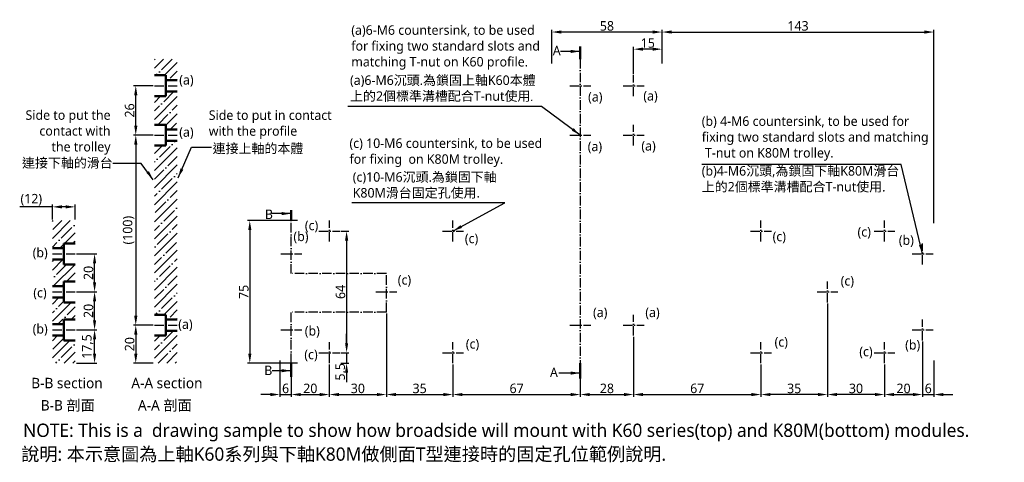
# Model space of a CAD drawing. Header units: millimetres. Extents: x 269 to 787, y 209 to 442.
import ezdxf

# ---------------------------------------------------------------- set-up
doc = ezdxf.new("R2010")
doc.units = ezdxf.units.MM
doc.linetypes.add('中心線5', pattern=[7.2, 5, -1, 0.2, -1])
doc.layers.get('Defpoints').update_dxf_attribs({"color": 1})
doc.layers.add('中心線', color=5, linetype='中心線5')
doc.layers.add('標註線', color=3, linetype='Continuous')
doc.styles.get("Standard").update_dxf_attribs({"font": 'msjh.ttf'})
doc.dimstyles.new('ISO-25', dxfattribs={"dimtxt": 5, "dimasz": 5, "dimexe": 1.25, "dimexo": 0.625, "dimtad": 1, "dimdec": 8, "dimtxsty": 'Standard', "dimcen": 2.5, "dimadec": 0, "dimazin": 0, "dimtfac": 1, "dimtdec": 8, "dimtmove": 0, "dimatfit": 3, "dimfxl": 0, "dimarcsym": 0})
pattern_1 = [(45, (31.3916, 0), (-4.49013, 4.49013), []), (45, (35.882, 0), (-4.49013, 4.49013), [7.9375, -1.5875, 0, -1.5875])]

# ---------------------------------------------------------------- blocks, each defined once
blk = doc.blocks.new('*D1')
at = {"layer": 'Defpoints', "color": 0}
for p in [(298.06, 278.39), (308.25, 278.39), (298.06, 260.89)]:
    blk.add_point(p, dxfattribs=at)
at = {"layer": '標註線', "color": 0, "lineweight": -2}
for p, q in [((298.69, 278.39), (309.5, 278.39)), ((308.25, 265.89), (308.25, 273.39)), ((298.69, 260.89), (309.5, 260.89))]:
    blk.add_line(p, q, dxfattribs=at)
at = {"layer": '標註線', "color": 0}
for points in [[(307.41, 273.39), (309.08, 273.39), (308.25, 278.39)], [(307.41, 265.89), (309.08, 265.89), (308.25, 260.89)]]:
    blk.add_solid(points, dxfattribs=at)
at = {"layer": '標註線', "color": 0, "insert": (304.6, 269.64), "char_height": 5, "attachment_point": 5, "rotation": 90}
blk.add_mtext('17,5', dxfattribs=at)
blk = doc.blocks.new('*D2')
at = {"layer": 'Defpoints', "color": 0}
for p in [(286.06, 343.15), (286.06, 335.89), (298.06, 335.89)]:
    blk.add_point(p, dxfattribs=at)
at = {"layer": '標註線', "color": 0, "lineweight": -2}
for p, q in [((286.06, 343.15), (268.86, 343.15)), ((286.06, 336.52), (286.06, 344.4)), ((293.06, 343.15), (291.06, 343.15)), ((298.06, 336.52), (298.06, 344.4))]:
    blk.add_line(p, q, dxfattribs=at)
at = {"layer": '標註線', "color": 0}
for points in [[(291.06, 343.98), (291.06, 342.32), (286.06, 343.15)], [(293.06, 343.98), (293.06, 342.32), (298.06, 343.15)]]:
    blk.add_solid(points, dxfattribs=at)
at = {"layer": '標註線', "color": 0, "insert": (274.96, 346.9), "char_height": 5, "attachment_point": 5}
blk.add_mtext('(12)', dxfattribs=at)
blk = doc.blocks.new('*D3')
at = {"layer": 'Defpoints', "color": 0}
for p in [(329.91, 406.89), (339.74, 406.89), (339.74, 380.89)]:
    blk.add_point(p, dxfattribs=at)
at = {"layer": '標註線', "color": 0, "lineweight": -2}
for p, q in [((339.11, 406.89), (328.66, 406.89)), ((329.91, 385.89), (329.91, 401.89)), ((339.11, 380.89), (328.66, 380.89))]:
    blk.add_line(p, q, dxfattribs=at)
at = {"layer": '標註線', "color": 0}
for points in [[(329.08, 401.89), (330.75, 401.89), (329.91, 406.89)], [(329.08, 385.89), (330.75, 385.89), (329.91, 380.89)]]:
    blk.add_solid(points, dxfattribs=at)
at = {"layer": '標註線', "color": 0, "insert": (326.71, 393.89), "char_height": 5, "attachment_point": 5, "rotation": 90}
blk.add_mtext('26', dxfattribs=at)
blk = doc.blocks.new('*D4')
at = {"layer": 'Defpoints', "color": 0}
for p in [(606.71, 435.15), (749.71, 435.15), (749.71, 333.89)]:
    blk.add_point(p, dxfattribs=at)
at = {"layer": '標註線', "color": 0, "lineweight": -2}
for p, q in [((606.71, 435.78), (606.71, 436.4)), ((611.71, 435.15), (744.71, 435.15)), ((749.71, 334.52), (749.71, 436.4))]:
    blk.add_line(p, q, dxfattribs=at)
at = {"layer": '標註線', "color": 0}
for points in [[(611.71, 435.99), (611.71, 434.32), (606.71, 435.15)], [(744.71, 435.99), (744.71, 434.32), (749.71, 435.15)]]:
    blk.add_solid(points, dxfattribs=at)
at = {"layer": '標註線', "color": 0, "insert": (678.21, 438.38), "char_height": 5, "attachment_point": 5}
blk.add_mtext('143', dxfattribs=at)
blk = doc.blocks.new('*D5')
at = {"layer": 'Defpoints', "color": 0}
for p in [(405.71, 262.89), (411.71, 260.89), (411.71, 244.38)]:
    blk.add_point(p, dxfattribs=at)
at = {"layer": '標註線', "color": 0, "lineweight": -2}
for p, q in [((405.71, 262.27), (405.71, 243.13)), ((411.71, 260.27), (411.71, 243.13)), ((400.71, 244.38), (395.71, 244.38)), ((405.71, 244.38), (411.71, 244.38)), ((416.71, 244.38), (421.71, 244.38))]:
    blk.add_line(p, q, dxfattribs=at)
at = {"layer": '標註線', "color": 0}
for points in [[(400.71, 245.21), (400.71, 243.54), (405.71, 244.38)], [(416.71, 245.21), (416.71, 243.54), (411.71, 244.38)]]:
    blk.add_solid(points, dxfattribs=at)
at = {"layer": '標註線', "color": 0, "insert": (408.71, 247.59), "char_height": 5, "attachment_point": 5}
blk.add_mtext('6', dxfattribs=at)
blk = doc.blocks.new('*D6')
at = {"layer": 'Defpoints', "color": 0}
for p in [(415.63, 335.89), (389.88, 260.89), (415.63, 260.89)]:
    blk.add_point(p, dxfattribs=at)
at = {"layer": '標註線', "color": 0, "lineweight": -2}
for p, q in [((415, 335.89), (388.63, 335.89)), ((389.88, 330.89), (389.88, 265.89)), ((415, 260.89), (388.63, 260.89))]:
    blk.add_line(p, q, dxfattribs=at)
at = {"layer": '標註線', "color": 0}
for points in [[(389.05, 330.89), (390.72, 330.89), (389.88, 335.89)], [(389.05, 265.89), (390.72, 265.89), (389.88, 260.89)]]:
    blk.add_solid(points, dxfattribs=at)
at = {"layer": '標註線', "color": 0, "insert": (386.72, 298.39), "char_height": 5, "attachment_point": 5, "rotation": 90}
blk.add_mtext('75', dxfattribs=at)
blk = doc.blocks.new('*D7')
at = {"layer": 'Defpoints', "color": 0}
for p in [(591.71, 426.14), (606.71, 417.89), (591.71, 412.39)]:
    blk.add_point(p, dxfattribs=at)
at = {"layer": '標註線', "color": 0, "lineweight": -2}
for p, q in [((591.71, 413.02), (591.71, 427.39)), ((601.71, 426.14), (596.71, 426.14)), ((606.71, 418.52), (606.71, 427.39))]:
    blk.add_line(p, q, dxfattribs=at)
at = {"layer": '標註線', "color": 0}
for points in [[(596.71, 426.98), (596.71, 425.31), (591.71, 426.14)], [(601.71, 426.98), (601.71, 425.31), (606.71, 426.14)]]:
    blk.add_solid(points, dxfattribs=at)
at = {"layer": '標註線', "color": 0, "insert": (599.21, 429.37), "char_height": 5, "attachment_point": 5}
blk.add_mtext('15', dxfattribs=at)
blk = doc.blocks.new('*D9')
at = {"layer": 'Defpoints', "color": 0}
for p in [(743.71, 272.89), (749.71, 262.89), (749.71, 244.38)]:
    blk.add_point(p, dxfattribs=at)
at = {"layer": '標註線', "color": 0, "lineweight": -2}
for p, q in [((743.71, 272.27), (743.71, 243.13)), ((749.71, 262.27), (749.71, 243.13)), ((738.71, 244.38), (733.71, 244.38)), ((743.71, 244.38), (749.71, 244.38)), ((754.71, 244.38), (759.71, 244.38))]:
    blk.add_line(p, q, dxfattribs=at)
at = {"layer": '標註線', "color": 0}
for points in [[(738.71, 245.21), (738.71, 243.54), (743.71, 244.38)], [(754.71, 245.21), (754.71, 243.54), (749.71, 244.38)]]:
    blk.add_solid(points, dxfattribs=at)
at = {"layer": '標註線', "color": 0, "insert": (746.71, 247.59), "char_height": 5, "attachment_point": 5}
blk.add_mtext('6', dxfattribs=at)
blk = doc.blocks.new('*D10')
at = {"layer": 'Defpoints', "color": 0}
for p in [(591.71, 275.39), (563.71, 260.89), (591.71, 244.38)]:
    blk.add_point(p, dxfattribs=at)
at = {"layer": '標註線', "color": 0, "lineweight": -2}
for p, q in [((591.71, 274.77), (591.71, 243.13)), ((563.71, 260.27), (563.71, 243.13)), ((568.71, 244.38), (586.71, 244.38))]:
    blk.add_line(p, q, dxfattribs=at)
at = {"layer": '標註線', "color": 0}
for points in [[(568.71, 245.21), (568.71, 243.54), (563.71, 244.38)], [(586.71, 245.21), (586.71, 243.54), (591.71, 244.38)]]:
    blk.add_solid(points, dxfattribs=at)
at = {"layer": '標註線', "color": 0, "insert": (577.71, 247.59), "char_height": 5, "attachment_point": 5}
blk.add_mtext('28', dxfattribs=at)
blk = doc.blocks.new('*D11')
at = {"layer": 'Defpoints', "color": 0}
for p in [(298.06, 298.39), (308.25, 298.39), (298.69, 278.39)]:
    blk.add_point(p, dxfattribs=at)
at = {"layer": '標註線', "color": 0, "lineweight": -2}
for p, q in [((298.69, 298.39), (309.5, 298.39)), ((308.25, 283.39), (308.25, 293.39)), ((299.31, 278.39), (309.5, 278.39))]:
    blk.add_line(p, q, dxfattribs=at)
at = {"layer": '標註線', "color": 0}
for points in [[(307.41, 293.39), (309.08, 293.39), (308.25, 298.39)], [(307.41, 283.39), (309.08, 283.39), (308.25, 278.39)]]:
    blk.add_solid(points, dxfattribs=at)
at = {"layer": '標註線', "color": 0, "insert": (305.04, 288.39), "char_height": 5, "attachment_point": 5, "rotation": 90}
blk.add_mtext('20', dxfattribs=at)
blk = doc.blocks.new('*D12')
at = {"layer": 'Defpoints', "color": 0}
for p in [(298.06, 318.39), (308.25, 318.39), (298.69, 298.39)]:
    blk.add_point(p, dxfattribs=at)
at = {"layer": '標註線', "color": 0, "lineweight": -2}
for p, q in [((298.69, 318.39), (309.5, 318.39)), ((308.25, 303.39), (308.25, 313.39)), ((299.31, 298.39), (309.5, 298.39))]:
    blk.add_line(p, q, dxfattribs=at)
at = {"layer": '標註線', "color": 0}
for points in [[(307.41, 313.39), (309.08, 313.39), (308.25, 318.39)], [(307.41, 303.39), (309.08, 303.39), (308.25, 298.39)]]:
    blk.add_solid(points, dxfattribs=at)
at = {"layer": '標註線', "color": 0, "insert": (305.04, 308.39), "char_height": 5, "attachment_point": 5, "rotation": 90}
blk.add_mtext('20', dxfattribs=at)
blk = doc.blocks.new('*D14')
at = {"layer": 'Defpoints', "color": 0}
for p in [(339.74, 380.89), (329.91, 280.89), (339.74, 280.89)]:
    blk.add_point(p, dxfattribs=at)
at = {"layer": '標註線', "color": 0, "lineweight": -2}
for p, q in [((339.11, 380.89), (328.66, 380.89)), ((329.91, 375.89), (329.91, 285.89)), ((339.11, 280.89), (328.66, 280.89))]:
    blk.add_line(p, q, dxfattribs=at)
at = {"layer": '標註線', "color": 0}
for points in [[(329.08, 375.89), (330.75, 375.89), (329.91, 380.89)], [(329.08, 285.89), (330.75, 285.89), (329.91, 280.89)]]:
    blk.add_solid(points, dxfattribs=at)
at = {"layer": '標註線', "color": 0, "insert": (326.16, 330.89), "char_height": 5, "attachment_point": 5, "rotation": 90}
blk.add_mtext('(100)', dxfattribs=at)
blk = doc.blocks.new('*D15')
at = {"layer": 'Defpoints', "color": 0}
for p in [(339.74, 280.89), (329.91, 260.89), (339.74, 260.89)]:
    blk.add_point(p, dxfattribs=at)
at = {"layer": '標註線', "color": 0, "lineweight": -2}
for p, q in [((339.11, 280.89), (328.66, 280.89)), ((329.91, 275.89), (329.91, 265.89)), ((339.11, 260.89), (328.66, 260.89))]:
    blk.add_line(p, q, dxfattribs=at)
at = {"layer": '標註線', "color": 0}
for points in [[(329.08, 275.89), (330.75, 275.89), (329.91, 280.89)], [(329.08, 265.89), (330.75, 265.89), (329.91, 260.89)]]:
    blk.add_solid(points, dxfattribs=at)
at = {"layer": '標註線', "color": 0, "insert": (326.71, 270.89), "char_height": 5, "attachment_point": 5, "rotation": 90}
blk.add_mtext('20', dxfattribs=at)
blk = doc.blocks.new('*D17')
at = {"layer": 'Defpoints', "color": 0}
for p in [(461.71, 287.74), (431.71, 260.89), (461.71, 244.38)]:
    blk.add_point(p, dxfattribs=at)
at = {"layer": '標註線', "color": 0, "lineweight": -2}
for p, q in [((461.71, 287.11), (461.71, 243.13)), ((431.71, 260.27), (431.71, 243.13)), ((436.71, 244.38), (456.71, 244.38))]:
    blk.add_line(p, q, dxfattribs=at)
at = {"layer": '標註線', "color": 0}
for points in [[(436.71, 245.21), (436.71, 243.54), (431.71, 244.38)], [(456.71, 245.21), (456.71, 243.54), (461.71, 244.38)]]:
    blk.add_solid(points, dxfattribs=at)
at = {"layer": '標註線', "color": 0, "insert": (446.71, 247.59), "char_height": 5, "attachment_point": 5}
blk.add_mtext('30', dxfattribs=at)
blk = doc.blocks.new('*D18')
at = {"layer": 'Defpoints', "color": 0}
for p in [(461.71, 287.74), (496.71, 260.89), (496.71, 244.38)]:
    blk.add_point(p, dxfattribs=at)
at = {"layer": '標註線', "color": 0, "lineweight": -2}
for p, q in [((461.71, 287.11), (461.71, 243.13)), ((496.71, 260.27), (496.71, 243.13)), ((466.71, 244.38), (491.71, 244.38))]:
    blk.add_line(p, q, dxfattribs=at)
at = {"layer": '標註線', "color": 0}
for points in [[(466.71, 245.21), (466.71, 243.54), (461.71, 244.38)], [(491.71, 245.21), (491.71, 243.54), (496.71, 244.38)]]:
    blk.add_solid(points, dxfattribs=at)
at = {"layer": '標註線', "color": 0, "insert": (479.21, 247.59), "char_height": 5, "attachment_point": 5}
blk.add_mtext('35', dxfattribs=at)
blk = doc.blocks.new('*D20')
at = {"layer": 'Defpoints', "color": 0}
for p in [(693.71, 292.89), (723.71, 260.89), (693.71, 244.38)]:
    blk.add_point(p, dxfattribs=at)
at = {"layer": '標註線', "color": 0, "lineweight": -2}
for p, q in [((693.71, 292.27), (693.71, 243.13)), ((723.71, 260.27), (723.71, 243.13)), ((718.71, 244.38), (698.71, 244.38))]:
    blk.add_line(p, q, dxfattribs=at)
at = {"layer": '標註線', "color": 0}
for points in [[(698.71, 245.21), (698.71, 243.54), (693.71, 244.38)], [(718.71, 245.21), (718.71, 243.54), (723.71, 244.38)]]:
    blk.add_solid(points, dxfattribs=at)
at = {"layer": '標註線', "color": 0, "insert": (708.71, 247.59), "char_height": 5, "attachment_point": 5}
blk.add_mtext('30', dxfattribs=at)
blk = doc.blocks.new('*D21')
at = {"layer": 'Defpoints', "color": 0}
for p in [(693.71, 292.89), (658.71, 260.89), (658.71, 244.38)]:
    blk.add_point(p, dxfattribs=at)
at = {"layer": '標註線', "color": 0, "lineweight": -2}
for p, q in [((693.71, 292.27), (693.71, 243.13)), ((658.71, 260.27), (658.71, 243.13)), ((688.71, 244.38), (663.71, 244.38))]:
    blk.add_line(p, q, dxfattribs=at)
at = {"layer": '標註線', "color": 0}
for points in [[(663.71, 245.21), (663.71, 243.54), (658.71, 244.38)], [(688.71, 245.21), (688.71, 243.54), (693.71, 244.38)]]:
    blk.add_solid(points, dxfattribs=at)
at = {"layer": '標註線', "color": 0, "insert": (676.21, 247.59), "char_height": 5, "attachment_point": 5}
blk.add_mtext('35', dxfattribs=at)
blk = doc.blocks.new('*D23')
at = {"layer": 'Defpoints', "color": 0}
for p in [(496.71, 260.89), (563.71, 260.89), (563.71, 244.38)]:
    blk.add_point(p, dxfattribs=at)
at = {"layer": '標註線', "color": 0, "lineweight": -2}
for p, q in [((496.71, 260.27), (496.71, 243.13)), ((563.71, 260.27), (563.71, 243.13)), ((501.71, 244.38), (558.71, 244.38))]:
    blk.add_line(p, q, dxfattribs=at)
at = {"layer": '標註線', "color": 0}
for points in [[(501.71, 245.21), (501.71, 243.54), (496.71, 244.38)], [(558.71, 245.21), (558.71, 243.54), (563.71, 244.38)]]:
    blk.add_solid(points, dxfattribs=at)
at = {"layer": '標註線', "color": 0, "insert": (530.21, 247.59), "char_height": 5, "attachment_point": 5}
blk.add_mtext('67', dxfattribs=at)
blk = doc.blocks.new('*D24')
at = {"layer": 'Defpoints', "color": 0}
for p in [(591.71, 275.39), (658.71, 260.89), (658.71, 244.38)]:
    blk.add_point(p, dxfattribs=at)
at = {"layer": '標註線', "color": 0, "lineweight": -2}
for p, q in [((591.71, 274.77), (591.71, 243.13)), ((658.71, 260.27), (658.71, 243.13)), ((596.71, 244.38), (653.71, 244.38))]:
    blk.add_line(p, q, dxfattribs=at)
at = {"layer": '標註線', "color": 0}
for points in [[(596.71, 245.21), (596.71, 243.54), (591.71, 244.38)], [(653.71, 245.21), (653.71, 243.54), (658.71, 244.38)]]:
    blk.add_solid(points, dxfattribs=at)
at = {"layer": '標註線', "color": 0, "insert": (625.21, 247.59), "char_height": 5, "attachment_point": 5}
blk.add_mtext('67', dxfattribs=at)
blk = doc.blocks.new('*D25')
at = {"layer": 'Defpoints', "color": 0}
for p in [(548.71, 435.15), (548.71, 417.89), (606.71, 417.89)]:
    blk.add_point(p, dxfattribs=at)
at = {"layer": '標註線', "color": 0, "lineweight": -2}
for p, q in [((548.71, 418.52), (548.71, 436.4)), ((601.71, 435.15), (553.71, 435.15)), ((606.71, 418.52), (606.71, 436.4))]:
    blk.add_line(p, q, dxfattribs=at)
at = {"layer": '標註線', "color": 0}
for points in [[(553.71, 435.99), (553.71, 434.32), (548.71, 435.15)], [(601.71, 435.99), (601.71, 434.32), (606.71, 435.15)]]:
    blk.add_solid(points, dxfattribs=at)
at = {"layer": '標註線', "color": 0, "insert": (577.71, 438.36), "char_height": 5, "attachment_point": 5}
blk.add_mtext('58', dxfattribs=at)
blk = doc.blocks.new('*D28')
at = {"layer": 'Defpoints', "color": 0}
for p in [(743.71, 272.89), (723.71, 260.89), (743.71, 244.38)]:
    blk.add_point(p, dxfattribs=at)
at = {"layer": '標註線', "color": 0, "lineweight": -2}
for p, q in [((743.71, 272.27), (743.71, 243.13)), ((723.71, 260.27), (723.71, 243.13)), ((728.71, 244.38), (738.71, 244.38))]:
    blk.add_line(p, q, dxfattribs=at)
at = {"layer": '標註線', "color": 0}
for points in [[(728.71, 245.21), (728.71, 243.54), (723.71, 244.38)], [(738.71, 245.21), (738.71, 243.54), (743.71, 244.38)]]:
    blk.add_solid(points, dxfattribs=at)
at = {"layer": '標註線', "color": 0, "insert": (733.71, 247.59), "char_height": 5, "attachment_point": 5}
blk.add_mtext('20', dxfattribs=at)
blk = doc.blocks.new('*D29')
at = {"layer": 'Defpoints', "color": 0}
for p in [(411.71, 260.89), (431.71, 260.89), (431.71, 244.38)]:
    blk.add_point(p, dxfattribs=at)
at = {"layer": '標註線', "color": 0, "lineweight": -2}
for p, q in [((411.71, 260.27), (411.71, 243.13)), ((431.71, 260.27), (431.71, 243.13)), ((416.71, 244.38), (426.71, 244.38))]:
    blk.add_line(p, q, dxfattribs=at)
at = {"layer": '標註線', "color": 0}
for points in [[(416.71, 245.21), (416.71, 243.54), (411.71, 244.38)], [(426.71, 245.21), (426.71, 243.54), (431.71, 244.38)]]:
    blk.add_solid(points, dxfattribs=at)
at = {"layer": '標註線', "color": 0, "insert": (421.71, 247.59), "char_height": 5, "attachment_point": 5}
blk.add_mtext('20', dxfattribs=at)
blk = doc.blocks.new('*D30')
at = {"layer": 'Defpoints', "color": 0}
for p in [(437.21, 330.39), (437.21, 266.39), (440.79, 266.39)]:
    blk.add_point(p, dxfattribs=at)
at = {"layer": '標註線', "color": 0, "lineweight": -2}
for p, q in [((437.84, 330.39), (442.04, 330.39)), ((440.79, 325.39), (440.79, 271.39)), ((437.84, 266.39), (442.04, 266.39))]:
    blk.add_line(p, q, dxfattribs=at)
at = {"layer": '標註線', "color": 0}
for points in [[(439.96, 325.39), (441.63, 325.39), (440.79, 330.39)], [(439.96, 271.39), (441.63, 271.39), (440.79, 266.39)]]:
    blk.add_solid(points, dxfattribs=at)
at = {"layer": '標註線', "color": 0, "insert": (437.58, 298.39), "char_height": 5, "attachment_point": 5, "rotation": 90}
blk.add_mtext('64', dxfattribs=at)
blk = doc.blocks.new('*D31')
at = {"layer": 'Defpoints', "color": 0}
for p in [(437.21, 266.39), (437.21, 260.89), (440.79, 260.89)]:
    blk.add_point(p, dxfattribs=at)
at = {"layer": '標註線', "color": 0, "lineweight": -2}
for p, q in [((440.79, 271.39), (440.79, 276.39)), ((437.84, 266.39), (442.04, 266.39)), ((440.79, 266.39), (440.79, 260.89)), ((437.84, 260.89), (442.04, 260.89)), ((440.79, 255.89), (440.79, 250.89))]:
    blk.add_line(p, q, dxfattribs=at)
at = {"layer": '標註線', "color": 0}
for points in [[(439.96, 271.39), (441.63, 271.39), (440.79, 266.39)], [(439.96, 255.89), (441.63, 255.89), (440.79, 260.89)]]:
    blk.add_solid(points, dxfattribs=at)
at = {"layer": '標註線', "color": 0, "insert": (437.84, 256.34), "char_height": 5, "attachment_point": 5, "rotation": 90}
blk.add_mtext('5,5', dxfattribs=at)

msp = doc.modelspace()

# ---------------------------------------------------------------- hatches: boundary and pattern name
h = msp.add_hatch()
h.set_pattern_fill('ANSI35', color=256, style=0)
h.set_pattern_definition(pattern_1)
h.paths.add_polyline_path([(351.7365292, 277.89464349), (345.7365292, 277.89464349), (345.7365292, 275.39464349), (339.7365292, 275.39464349), (339.7365292, 260.89464349), (351.7365292, 260.89464349)])
h.paths.add_polyline_path([(351.7365292, 377.89464349), (345.7365292, 377.89464349), (345.7365292, 375.39464349), (339.7365292, 375.39464349), (339.7365292, 286.39464349), (345.7365292, 286.39464349), (345.7365292, 283.89464349), (351.7365292, 283.89464349)])
h.paths.add_polyline_path([(351.7365292, 403.89464349), (345.7365292, 403.89464349), (345.7365292, 401.39464349), (339.7365292, 401.39464349), (339.7365292, 386.39464349), (345.7365292, 386.39464349), (345.7365292, 383.89464349), (351.7365292, 383.89464349)])
h.paths.add_polyline_path([(351.7365292, 420.89464349), (339.7365292, 420.89464349), (339.7365292, 412.39464349), (345.7365292, 412.39464349), (345.7365292, 409.89464349), (351.7365292, 409.89464349)])
h = msp.add_hatch()
h.set_pattern_fill('ANSI35', color=256, style=0)
h.set_pattern_definition(pattern_1)
h.paths.add_polyline_path([(292.0639235, 323.89464349), (298.0639235, 323.89464349), (298.0639235, 335.89464349), (286.0639235, 335.89464349), (286.0639235, 321.39464349), (292.0639235, 321.39464349)])
h.paths.add_polyline_path([(298.0639235, 272.89464349), (292.0639235, 272.89464349), (292.0639235, 275.39464349), (286.0639235, 275.39464349), (286.0639235, 260.89464349), (298.0639235, 260.89464349)])
h = msp.add_hatch()
h.set_pattern_fill('ANSI35', color=256, style=0)
h.set_pattern_definition([(45, (56.9783, 0), (-4.49013, 4.49013), []), (45, (61.4685, 0), (-4.49013, 4.49013), [7.9375, -1.5875, 0, -1.5875])])
h.paths.add_polyline_path([(298.0639235, 303.89464349), (298.0639235, 312.89464349), (292.0639235, 312.89464349), (292.0639235, 315.39464349), (286.0639235, 315.39464349), (286.0639235, 301.39464349), (292.0639235, 301.39464349), (292.0639235, 303.89464349)])
h.paths.add_polyline_path([(292.0639235, 292.89464349), (292.0639235, 295.39464349), (286.0639235, 295.39464349), (286.0639235, 281.39464349), (292.0639235, 281.39464349), (292.0639235, 283.89464349), (298.0639235, 283.89464349), (298.0639235, 292.89464349)])

# ---------------------------------------------------------------- linework, layer by layer
at = {"lineweight": 50}
for p, q in [((345.7365292, 412.39464349), (339.7365292, 412.39464349)), ((345.7365292, 412.39464349), (345.7365292, 401.39464349)), ((351.7365292, 409.89464349), (345.7365292, 409.89464349)), ((345.7365292, 401.39464349), (339.7365292, 401.39464349)), ((351.7365292, 403.89464349), (345.7365292, 403.89464349)), ((345.7365292, 386.39464349), (339.7365292, 386.39464349)), ((345.7365292, 386.39464349), (345.7365292, 375.39464349)), ((351.7365292, 383.89464349), (345.7365292, 383.89464349)), ((345.7365292, 375.39464349), (339.7365292, 375.39464349)), ((351.7365292, 377.89464349), (345.7365292, 377.89464349)), ((286.0639235, 321.39464349), (292.0639235, 321.39464349)), ((292.0639235, 323.89464349), (292.0639235, 312.89464349)), ((292.0639235, 323.89464349), (298.0639235, 323.89464349)), ((286.0639235, 315.39464349), (292.0639235, 315.39464349)), ((292.0639235, 312.89464349), (298.0639235, 312.89464349)), ((286.0639235, 301.39464349), (292.0639235, 301.39464349)), ((292.0639235, 303.89464349), (292.0639235, 292.89464349)), ((292.0639235, 303.89464349), (298.0639235, 303.89464349)), ((286.0639235, 295.39464349), (292.0639235, 295.39464349)), ((292.0639235, 292.89464349), (298.0639235, 292.89464349)), ((345.7365292, 286.39464349), (339.7365292, 286.39464349)), ((345.7365292, 286.39464349), (345.7365292, 275.39464349)), ((286.0639235, 281.39464349), (292.0639235, 281.39464349)), ((292.0639235, 283.89464349), (292.0639235, 272.89464349)), ((292.0639235, 283.89464349), (298.0639235, 283.89464349)), ((351.7365292, 283.89464349), (345.7365292, 283.89464349)), ((286.0639235, 275.39464349), (292.0639235, 275.39464349)), ((345.7365292, 275.39464349), (339.7365292, 275.39464349)), ((351.7365292, 277.89464349), (345.7365292, 277.89464349)), ((292.0639235, 272.89464349), (298.0639235, 272.89464349))]:
    msp.add_line(p, q, dxfattribs=at)
at = {"layer": '中心線'}
for p, q in [((563.71429808, 420.89464349), (563.71429808, 260.89464349)), ((591.71429808, 401.39464349), (591.71429808, 412.39464349)), ((339.7365292, 406.89464349), (351.7365292, 406.89464349)), ((558.21429808, 406.89464349), (569.21429808, 406.89464349)), ((586.21429808, 406.89464349), (597.21429808, 406.89464349)), ((591.71429808, 375.39464349), (591.71429808, 386.39464349)), ((339.7365292, 380.89464349), (351.7365292, 380.89464349)), ((558.21429808, 380.89464349), (569.21429808, 380.89464349)), ((586.21429808, 380.89464349), (597.21429808, 380.89464349)), ((411.71429808, 308.06998201), (411.71429808, 335.89464349)), ((431.71429808, 324.89464349), (431.71429808, 335.89464349)), ((496.71429808, 324.89464349), (496.71429808, 335.89464349)), ((658.71429808, 324.89464349), (658.71429808, 335.89464349)), ((723.71429808, 324.89464349), (723.71429808, 335.89464349)), ((426.21102133, 330.39464349), (437.21429808, 330.39464349)), ((491.21102133, 330.39464349), (502.21102133, 330.39464349)), ((653.21429808, 330.39464349), (664.21429808, 330.39464349)), ((718.21429808, 330.39464349), (729.21429808, 330.39464349)), ((743.71429808, 312.89464349), (743.71429808, 323.89464349)), ((286.0639235, 318.39464349), (298.0639235, 318.39464349)), ((406.21102133, 318.39464349), (417.21102133, 318.39464349)), ((738.21429808, 318.39464349), (749.21429808, 318.39464349)), ((461.71429808, 308.06998201), (411.71429808, 308.06998201)), ((461.71429808, 287.73934437), (461.71429808, 308.06998201)), ((693.71429808, 292.89464349), (693.71429808, 303.89464349)), ((286.0639235, 298.39464349), (298.0639235, 298.39464349)), ((456.21429808, 298.39464349), (467.21429808, 298.39464349)), ((688.21429808, 298.39464349), (699.21429808, 298.39464349)), ((461.71429808, 287.73934437), (411.71429808, 287.73934437)), ((411.71429808, 260.89464349), (411.71429808, 287.73934437)), ((591.71429808, 275.39464349), (591.71429808, 286.39464349)), ((339.7365292, 280.89464349), (351.7365292, 280.89464349)), ((558.21429808, 280.89464349), (569.21429808, 280.89464349)), ((586.21429808, 280.89464349), (597.21429808, 280.89464349)), ((743.71429808, 272.89464349), (743.71429808, 283.89464349)), ((286.0639235, 278.39464349), (298.0639235, 278.39464349)), ((406.21102133, 278.39464349), (417.21102133, 278.39464349)), ((738.21429808, 278.39464349), (749.21429808, 278.39464349)), ((431.71429808, 260.89464349), (431.71429808, 271.89464349)), ((496.71429808, 260.89464349), (496.71429808, 271.89464349)), ((658.71429808, 260.89464349), (658.71429808, 271.89464349)), ((723.71429808, 260.89464349), (723.71429808, 271.89464349)), ((426.21102133, 266.39464349), (437.21429808, 266.39464349)), ((491.21429808, 266.39464349), (502.21429808, 266.39464349)), ((653.21429808, 266.39464349), (664.21429808, 266.39464349)), ((718.21429808, 266.39464349), (729.21429808, 266.39464349))]:
    msp.add_line(p, q, dxfattribs=at)
at = {"layer": '標註線', "lineweight": 50}
for p, q in [((563.71429808, 420.89464349), (563.71429808, 427.46505507)), ((411.71429808, 335.89464349), (411.71429808, 341.46373968)), ((411.71429808, 253.73042224), (411.71429808, 260.89464349)), ((563.71429808, 260.89464349), (563.71429808, 252.83115365))]:
    msp.add_line(p, q, dxfattribs=at)

# ---------------------------------------------------------------- texts
for s, insert, char_height, attachment_point in [('(a)6-M6 countersink, to be used\\Pfor fixing two standard slots and \\Pmatching T-nut on K60 profile.', (443.26384079, 438.70047636), 5, 1), ('Side to put the\\Pcontact with\\Pthe trolley', (316.65447462, 370.62177192), 5, 9), ('Side to put in contact\\Pwith the profile', (368.2932119, 393.91807382), 5, 1), ('(b) 4-M6 countersink, to be used for \\Pfixing two standard slots and matching\\P T-nut on K80M trolley.', (627.58425955, 390.76395133), 5, 1), ('(c) 10-M6 countersink, to be used\\Pfor fixing  on K80M trolley.', (442.31195342, 379.14971387), 5, 1), ('B-B section', (274.93559192, 253.1773474), 5.5, 1), ('A-A section', (327.56702916, 253.1773474), 5.5, 1), ('NOTE: This is a  drawing sample to show how broadside will mount with K60 series(top) and K80M(bottom) modules.', (270.64839519, 229.07868762), 7, 1)]:
    msp.add_mtext(s, dxfattribs=dict(insert=insert, char_height=char_height, attachment_point=attachment_point))
at = {"layer": '標註線', "lineweight": 50, "char_height": 5, "attachment_point": 1}
for s, insert, width in [('A', (549.23533239, 427.92160087), 1.953992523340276e-14), ('B', (397.80451194, 341.75042254), 1.77635683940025e-15), ('B', (397.49218328, 259.58527511), 1.77635683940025e-15), ('A', (547.74891749, 258.56412302), 1.953992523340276e-14)]:
    msp.add_mtext(s, dxfattribs=dict(at, insert=insert, width=width))
at = {"layer": '標註線'}
for s, insert, char_height, attachment_point in [('(a)', (352.77209494, 412.52260047), 5, 1), ('{\\H1.25x;(a)6-M6沉頭.為鎖固上軸K60本體\\P上的2個標準溝槽配合T-nut使用}.', (442.59940389, 412.29692726), 4, 1), ('(a)', (567.81012977, 403.56939699), 5, 1), ('(a)', (596.86288297, 404.08796019), 5, 1), ('(a)', (352.77209494, 385.03873685), 5, 1), ('(a)', (567.6071478, 377.46626306), 5, 1), ('(a)', (595.82528387, 377.75232356), 5, 1), ('連接上軸的本體', (370.3031518, 376.38695522), 5, 1), ('連接下軸的滑台', (317.80325568, 363.19335797), 5, 9), ('(b)4-M6沉頭,為鎖固下軸K80M滑台\\P上的2個標準溝槽配合T-nut使用.', (627.58425955, 364.58224816), 5, 1), ('(c)10-M6沉頭.為鎖固下軸\\PK80M滑台固定孔使用.', (444.02466863, 361.3776448), 5, 1), ('(c)', (418.82992635, 335.89464349), 5, 1), ('(c)', (709.51577131, 332.5084737), 5, 1), ('(b)', (412.82692263, 330.12314466), 5, 1), ('(c)', (502.98546067, 329.02473731), 5, 1), ('(c)', (664.85079788, 330.06186465), 5, 1), ('(b)', (731.22824662, 328.14520912), 5, 1), ('(b)', (275.68792379, 321.59803895), 5, 1), ('(c)', (467.70711863, 307.24507263), 5, 1), ('(c)', (700.64794092, 306.72650849), 5, 1), ('(c)', (276.01504628, 300.50374729), 5, 1), ('(a)', (570.40412464, 290.14162357), 5, 1), ('(a)', (597.90048063, 290.14162357), 5, 1), ('(b)', (275.68792379, 281.46283057), 5, 1), ('(a)', (352.25329539, 283.91886237), 5, 1), ('(b)', (418.80317013, 280.42034083), 5, 1), ('(c)', (665.88839699, 274.5755742), 5, 1), ('(c)', (503.50426022, 273.53844687), 5, 1), ('(c)', (710.43561606, 269.50431501), 5, 1), ('(b)', (734.56858453, 273.03140601), 5, 1), ('(c)', (418.55573091, 267.9884923), 5, 1), ('B-B 剖面', (279.94645776, 241.46600172), 5.5, 1), ('A-A 剖面', (331.05976435, 241.46600172), 5.5, 1), ('說明: 本示意圖為上軸K60系列與下軸K80M做側面T型連接時的固定孔位範例說明.', (269.65142761, 216.53948802), 7, 1)]:
    msp.add_mtext(s, dxfattribs=dict(at, insert=insert, char_height=char_height, attachment_point=attachment_point))

# ---------------------------------------------------------------- dimensions: what is measured, and where the dimension line sits
for base, p1, p2, picture, middle in [((548.7142980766, 435.1526073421), (606.7142980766, 417.8946434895), (548.7142980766, 417.8946434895), '*D25', (577.7142980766, 438.3615324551)), ((749.7142980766, 435.1526073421), (606.7142980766, 435.1526073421), (749.7142980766, 333.8946434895), '*D4', (678.2142980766, 438.3760579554)), ((591.7142980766, 426.1433139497), (606.7142980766, 417.8946434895), (591.7142980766, 412.3946434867), '*D7', (599.2142980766, 429.366764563)), ((591.7142980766, 244.3764099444), (563.7142980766, 260.8946434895), (591.7142980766, 275.3946434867), '*D10', (577.7142980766, 247.5853350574)), ((658.7142980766, 244.3764099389), (591.7142980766, 275.3946434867), (658.7142980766, 260.8946434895), '*D24', (625.2142980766, 247.5853350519)), ((743.7142980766, 244.3764099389), (723.7142980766, 260.8946434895), (743.7142980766, 272.8946434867), '*D28', (733.7142980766, 247.5853350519)), ((749.7142980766, 244.3764099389), (743.7142980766, 272.8946434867), (749.7142980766, 262.8946434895), '*D9', (746.7142980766, 247.5853350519)), ((411.7142980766, 244.3764099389), (405.7142980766, 262.8946434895), (411.7142980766, 260.8946434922), '*D5', (408.7142980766, 247.5853350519)), ((431.7142980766, 244.3764099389), (411.7142980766, 260.8946434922), (431.7142980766, 260.8946434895), '*D29', (421.7142980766, 247.5853350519)), ((563.7142980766, 244.3764099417), (496.7142980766, 260.8946434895), (563.7142980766, 260.8946434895), '*D23', (530.2142980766, 247.5853350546))]:
    dim = msp.add_linear_dim(base=base, p1=p1, p2=p2, dimstyle='ISO-25', dxfattribs=at)
    dim.commit()
    dim.dimension.update_dxf_attribs({"geometry": picture, "text_midpoint": middle})
for base, p1, p2, picture, middle in [((329.9142441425, 406.8946434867), (339.7365291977, 380.8946434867), (339.7365291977, 406.8946434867), '*D3', (326.7053190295, 393.8946434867)), ((389.8848491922, 260.8946434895), (415.6280102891, 335.8946434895), (415.6280102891, 260.8946434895), '*D6', (386.7178866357, 298.3946434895)), ((440.7931926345, 266.3946434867), (437.2142980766, 330.3946434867), (437.2142980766, 266.3946434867), '*D30', (437.5842675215, 298.3946434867)), ((308.2477836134, 318.3946434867), (298.6889234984, 298.3946434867), (298.0639234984, 318.3946434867), '*D12', (305.0388585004, 308.3946434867)), ((308.2477836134, 298.3946434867), (298.6889234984, 278.3946434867), (298.0639234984, 298.3946434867), '*D11', (305.0388585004, 288.3946434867)), ((329.9142441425, 260.8946434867), (339.7365291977, 280.8946434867), (339.7365291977, 260.8946434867), '*D15', (326.7053190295, 270.8946434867)), ((308.2477836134, 278.3946434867), (298.0639234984, 260.8946434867), (298.0639234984, 278.3946434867), '*D1', (304.6047074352, 269.6446434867))]:
    dim = msp.add_linear_dim(base=base, p1=p1, p2=p2, angle=90, dimstyle='ISO-25', dxfattribs=at)
    dim.commit()
    dim.dimension.update_dxf_attribs({"geometry": picture, "text_midpoint": middle})
for base, p1, p2, angle, text, picture, middle in [((329.91424414, 280.89464349), (339.7365292, 380.89464349), (339.7365292, 280.89464349), 90, '(100)', '*D14', (326.16464763, 330.89464349)), ((286.0639235, 343.15164401), (298.0639235, 335.89464349), (286.0639235, 335.89464349), 180, '(12)', '*D2', (274.96119593, 346.90124053))]:
    dim = msp.add_linear_dim(base=base, p1=p1, p2=p2, angle=angle, text=text, dimstyle='ISO-25', dxfattribs=at)
    dim.commit()
    dim.dimension.update_dxf_attribs({"geometry": picture, "text_midpoint": middle})
for base, p1, p2, picture, middle in [((658.7142980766, 244.3764099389), (693.7142980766, 292.8946434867), (658.7142980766, 260.8946434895), '*D21', (676.2142980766, 247.5853350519)), ((693.7142980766, 244.3764099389), (723.7142980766, 260.8946434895), (693.7142980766, 292.8946434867), '*D20', (708.7142980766, 247.5853350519)), ((461.7142980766, 244.3764099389), (431.7142980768, 260.8946434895), (461.7142980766, 287.7393443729), '*D17', (446.7142980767, 247.5853350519)), ((496.7142980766, 244.3764099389), (461.7142980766, 287.7393443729), (496.7142980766, 260.8946434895), '*D18', (479.2142980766, 247.5853350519))]:
    dim = msp.add_linear_dim(base=base, p1=p1, p2=p2, dimstyle='ISO-25', override={"dimtmove": 1}, dxfattribs=at)
    dim.commit()
    dim.dimension.update_dxf_attribs({"geometry": picture, "text_midpoint": middle})
dim = msp.add_linear_dim(base=(440.7931926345, 260.8946434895), p1=(437.2142980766, 266.3946434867), p2=(437.2142980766, 260.8946434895), angle=90, dimstyle='ISO-25', override={"dimtmove": 2}, dxfattribs=at)
dim.commit()
dim.dimension.update_dxf_attribs({"geometry": '*D31', "text_midpoint": (437.8425596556, 256.3406656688), "dimtype": 160})

# ---------------------------------------------------------------- leaders
for points in [[(563.71429808, 424.95393246), (553.37671894, 424.95393247)], [(563.71429808, 380.89464349), (543.3530457, 395.97383864), (441.41359185, 395.97383864)], [(339.1115292, 357.42277931), (332.7634626, 366.03399666), (317.80325568, 366.03399666)], [(743.71429808, 318.39464349), (732.52627649, 365.35508145), (627.58425955, 365.35508145)], [(496.71102133, 330.39464349), (524.08390916, 345.30663125), (443.52445064, 345.30663125)], [(411.71429808, 339.62095353), (401.25032421, 339.62095353)], [(411.71102133, 256.92162686), (401.70544011, 256.92162686)], [(563.71429808, 255.68112922), (552.41225129, 255.68112922)]]:
    msp.add_leader(points, dimstyle='ISO-25', override={"dimgap": 0.625, "dimtad": 0}, dxfattribs=at)
at = {"layer": '標註線', "annotation_type": 0, "has_hookline": 1, "hookline_direction": 0, "text_width": 45.44222079}
msp.add_leader([(352.18515102, 358.42779034), (359.26033116, 374.63695522), (369.6781518, 374.63695522)], dimstyle='ISO-25', override={"dimgap": 0.625, "dimtad": 0}, dxfattribs=at)

doc.saveas('drawing.dxf')
